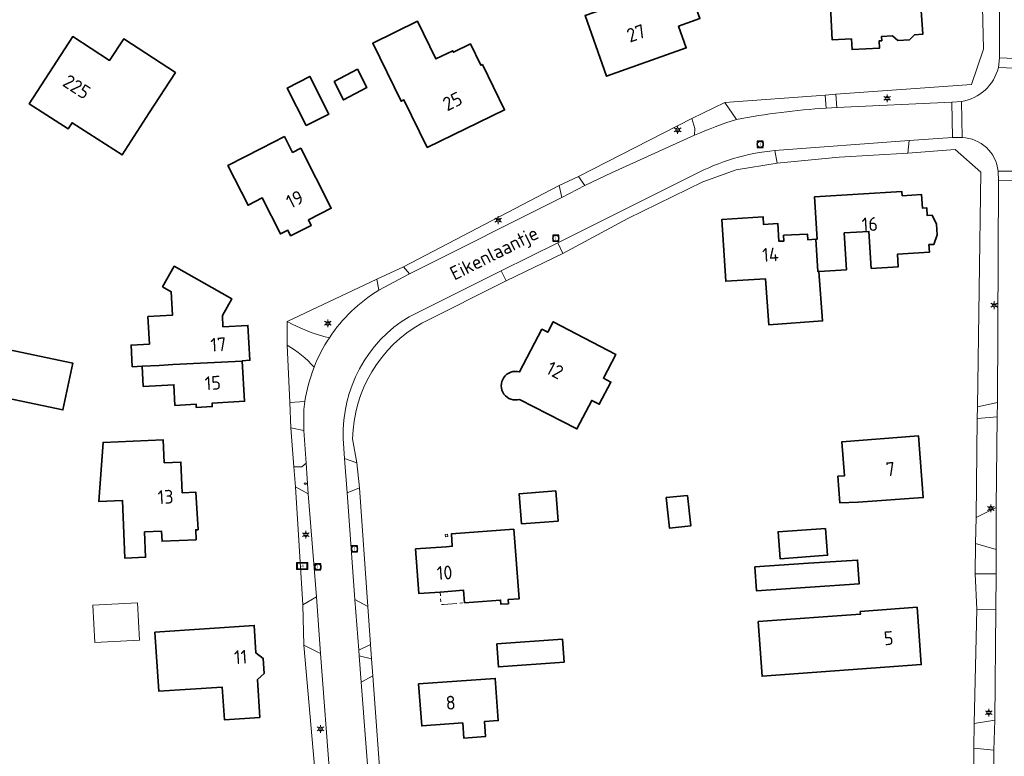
# Model space of a CAD drawing. Header units: metres. Extents: x 140853 to 145288, y 474558 to 480269.
# Tile 194 of 256: x 143084 to 143213, y 478761 to 478857. Entities that reach past the tile are written whole.
import ezdxf
from ezdxf.enums import TextEntityAlignment as Align

# ---------------------------------------------------------------- set-up
doc = ezdxf.new("R2010")
doc.units = ezdxf.units.M
doc.header["$MEASUREMENT"] = 0
doc.linetypes.add('AM-AS', pattern=[16, 10, -2, 2, -2])
for name, color, linetype, lineweight in [('B-WE-AM-AS_SPOOR_RAIL-G', 10, 'AM-AS', 18), ('B-WE-GR-GRAS_KRUIDENRIJK-G', 80, 'Continuous', 18), ('B-WE-IE-TERREINAFSCHEIDING_KUNSTMATIG_HEKWERK-G', 20, 'IE-TERREINAFSCHEIDING-KUNSTMATIG', 18), ('B-WE-KL-ET_LS_OV_LICHTMAST-S', 190, 'Continuous', 18), ('B-WE-KL-WATER_BRANDLEIDING_PUT-S', 150, 'Continuous', 18), ('B-WE-OG-BEBOUWING-G', 7, 'Continuous', 35), ('B-WE-OG-BEBOUWING_BIJGEBOUW-G', 7, 'Continuous', 18), ('B-WE-OG-BEBOUWING_HUISNUMMER-T18', 10, 'Continuous', 18), ('B-WE-OG-BEBOUWING_STRAATNAAM-T18', 10, 'Continuous', 18), ('B-WE-OG-TERREIN_ERF-G', 7, 'Continuous', 18), ('B-WE-RI-GWA_RIOOLPUT-S', 30, 'Continuous', 18), ('B-WE-RI-TERREINKAST-S', 7, 'Continuous', 18), ('B-WE-VH-ONVERHARD-G', 252, 'Continuous', 18), ('B-WE-VH-VERHARDING_ASFALT-G', 252, 'Continuous', 18), ('B-WE-VH-VERHARDING_BETONSTRAATSTEEN-G', 252, 'Continuous', 18), ('B-WE-VH-VERHARDING_HALFVERHARDING_GRIND-G', 252, 'Continuous', 18), ('B-WE-VH-VERHARDING_STRAATBAKSTEEN-G', 252, 'Continuous', 18)]:
    doc.layers.add(name, color=color, linetype=linetype, lineweight=lineweight)
doc.styles.add('NLCS-ISO', font='txt')
doc.linetypes.add('IE-TERREINAFSCHEIDING-KUNSTMATIG', pattern='A,4,[82,NLCS.shx,S=0.75,R=90,X=0,Y=0],4,-2', length=10)

# ---------------------------------------------------------------- blocks, each defined once
blk = doc.blocks.new('SRI-TERREINKAST-SO')
at = {"ltscale": 0.1}
h = blk.add_hatch(color=256, dxfattribs=at)
h.paths.add_polyline_path([(3.88, 2.14), (-3.37, 2.14), (-3.37, -2.37), (3.88, -2.37)])
h.paths.add_polyline_path([(3.38, 1.64), (-2.87, 1.64), (-2.87, -1.87), (3.38, -1.87)], flags=16)
at = {"flags": 128}
for points in [[(3.88, 2.14), (-3.37, 2.14), (-3.37, -2.37), (3.88, -2.37)], [(3.38, 1.64), (-2.87, 1.64), (-2.87, -1.87), (3.38, -1.87)]]:
    blk.add_lwpolyline(points, close=True, dxfattribs=at)
at = {"style": 'NLCS-ISO'}
blk.add_text('RI', height=1.8, dxfattribs=at).set_placement((-0.87, -0.96))
blk = doc.blocks.new('B-SIE-WEG_LICHTMAST-SO')
at = {"ltscale": 0.1}
for p, q in [((-1.1, 0.63), (-2.19, 1.27)), ((0, 1.27), (0, 2.53)), ((1.1, 0.63), (2.19, 1.27)), ((-1.1, -0.63), (-2.19, -1.27)), ((0, -1.27), (0, -2.53)), ((1.1, -0.63), (2.19, -1.27))]:
    blk.add_line(p, q, dxfattribs=at)
at = {"flags": 128}
for points in [[(-1.16, 0.5), (1.16, 0.5)], [(-1.16, -0.5), (1.16, -0.5)]]:
    blk.add_lwpolyline(points, dxfattribs=at)
at = {"ltscale": 0.1}
blk.add_circle((0, 0), 1.27, dxfattribs=at)
at = {"style": 'NLCS-ISO'}
blk.add_attdef('TYPE', text='', height=1.8, dxfattribs=at).set_placement((0, 2.53), align=Align.BOTTOM_CENTER)
blk = doc.blocks.new('SRI-PUT_INSPECTIE-SO')
at = {"lineweight": -3, "flags": 128}
blk.add_lwpolyline([(-2, -2), (2, -2), (2, 2), (-2, 2)], close=True, dxfattribs=at)
at = {"lineweight": -3, "ltscale": 1.5}
blk.add_circle((0, 0), 2, dxfattribs=at)
at = {"ltscale": 0.1, "style": 'NLCS-ISO'}
blk.add_text('I', height=2.5, dxfattribs=at).set_placement((0, -0.01), align=Align.MIDDLE_CENTER)
blk = doc.blocks.new('SIE-WEG_STRAATPOT_BRANDKRAAN-SO')
blk.add_ellipse((0, 0), major_axis=(-0.729, 0), ratio=0.685994)
at = {"style": 'NLCS-ISO'}
blk.add_text('BR', height=0.4, dxfattribs=at).set_placement((-0.3, -0.15))

msp = doc.modelspace()

# ---------------------------------------------------------------- linework, layer by layer
at = {"layer": 'B-WE-AM-AS_SPOOR_RAIL-G', "ltscale": 0.2, "flags": 128}
msp.add_lwpolyline([(143142.037, 478780.701), (143141.9, 478782.321), (143138.832, 478782.091), (143138.939, 478780.762), (143138.964, 478780.453), (143139.273, 478780.478), (143142.037, 478780.701)], close=True, dxfattribs=at)
at = {"layer": 'B-WE-GR-GRAS_KRUIDENRIJK-G', "ltscale": 0.2, "flags": 128}
for points in [[(143190.517, 478847.094), (143190.643, 478845.367), (143205.668, 478846.091), (143206.926, 478846.176), (143206.926, 478846.176, 0.3059684), (143211.74, 478850.595), (143211.74, 478850.595), (143211.873, 478851.863), (143211.926, 478864.155), (143209.532, 478864.1), (143209.786, 478852.984), (143208.233, 478848.395), (143190.517, 478847.094)], [(143189.245, 478845.288), (143189.121, 478846.992), (143176.018, 478846.03), (143177.527, 478843.819), (143177.527, 478843.819, -0.03029), (143189.245, 478845.288)], [(143205.73, 478841.437), (143200.076, 478841.071), (143199.904, 478839.406), (143206.086, 478839.906), (143209.428, 478836.914), (143209.018, 478806.298), (143211.614, 478806.861), (143211.735, 478835.789), (143211.706, 478837.043), (143211.706, 478837.043, 0.3757683), (143206.993, 478841.442), (143206.993, 478841.442), (143205.73, 478841.437)], [(143172.054, 478836.602), (143154.21, 478827.721), (143154.847, 478826.316), (143163.352, 478830.875), (143173.144, 478835.648), (143177.515, 478837.247), (143182.865, 478838.093), (143182.561, 478839.744), (143182.561, 478839.744, 0.1004839), (143172.054, 478836.602)], [(143124.373, 478815.306, -0.1103005), (143130.815, 478821.502), (143130.815, 478821.502), (143130.573, 478822.953), (143118.856, 478817.422), (143118.856, 478817.422, 0.0677635), (143124.373, 478815.306)], [(143147.443, 478822.74), (143146.796, 478824.031), (143134.774, 478818.047), (143134.774, 478818.047, 0.2713267), (143126.178, 478802.146), (143126.178, 478802.146), (143126.327, 478799.554), (143127.96, 478798.966), (143127.396, 478802.1), (143127.396, 478802.1, -0.2655214), (143136.449, 478817.227), (143136.449, 478817.227), (143147.443, 478822.74)], [(143118.856, 478814.337), (143119.21, 478806.845), (143121.177, 478806.959), (143121.177, 478806.959, -0.0568466), (143122.366, 478811.442), (143122.366, 478811.442, 0.0879141), (143118.856, 478814.337)]]:
    msp.add_lwpolyline(points, format="xyb", close=True, dxfattribs=at)
for points in [[(143157.731, 478835.193), (143161.214, 478836.85), (143172.055, 478841.744), (143172.112, 478842.62), (143171.721, 478843.95), (143156.9, 478836.353), (143157.731, 478835.193)], [(143134.067, 478824.547), (143134.857, 478823.63), (143154.749, 478833.639), (143154.38, 478835.166), (143134.067, 478824.547)], [(143211.594, 478804.961), (143208.955, 478804.763), (143208.82, 478791.831), (143211.468, 478793.132), (143211.594, 478804.961)], [(143119.333, 478803.553), (143119.727, 478798.447), (143120.776, 478798.443), (143121.333, 478798.908), (143121.04, 478803.2), (143119.333, 478803.553)], [(143119.969, 478795.847), (143120.899, 478780.433), (143122.686, 478781.457), (143121.623, 478794.921), (143119.969, 478795.847)], [(143129.415, 478780.196), (143128.314, 478795.721), (143126.695, 478795.051), (143127.698, 478781.12), (143129.415, 478780.196)], [(143211.46, 478787.633), (143208.739, 478788.455), (143208.713, 478784.483), (143211.458, 478784.462), (143211.46, 478787.633)], [(143208.585, 478764.909), (143211.259, 478765.373), (143211.422, 478779.83), (143208.922, 478779.858), (143208.585, 478764.909)], [(143128.265, 478773.772), (143129.884, 478773.362), (143129.756, 478775.237), (143128.224, 478774.518), (143128.265, 478773.772)], [(143121.028, 478775.142), (143122.637, 478756.906), (143124.461, 478757.448), (143123.196, 478774.072), (143121.028, 478775.142)], [(143131.222, 478755.06), (143130.036, 478771.147), (143128.518, 478770.322), (143129.699, 478754.973), (143131.222, 478755.06)]]:
    msp.add_lwpolyline(points, close=True, dxfattribs=at)
at = {"layer": 'B-WE-IE-TERREINAFSCHEIDING_KUNSTMATIG_HEKWERK-G', "ltscale": 0.2, "flags": 128}
for points in [[(143209.532, 478864.1), (143209.786, 478852.984), (143208.233, 478848.395), (143190.517, 478847.094)], [(143176.018, 478846.03), (143171.721, 478843.95)], [(143189.121, 478846.992), (143176.018, 478846.03)], [(143190.517, 478847.094), (143189.121, 478846.992)], [(143171.721, 478843.95), (143156.9, 478836.353)], [(143209.018, 478806.298), (143209.428, 478836.914), (143206.086, 478839.906), (143199.904, 478839.406)], [(143154.847, 478826.316), (143163.352, 478830.875), (143173.144, 478835.648), (143177.515, 478837.247), (143182.865, 478838.093)], [(143154.38, 478835.166), (143134.067, 478824.547)], [(143130.573, 478822.953), (143118.856, 478817.422)], [(143147.443, 478822.74), (143136.449, 478817.227)], [(143118.856, 478814.337), (143119.21, 478806.845)], [(143119.333, 478803.553), (143119.727, 478798.447)], [(143208.82, 478791.831), (143208.955, 478804.763)], [(143127.396, 478802.1), (143127.96, 478798.966)], [(143119.969, 478795.847), (143120.899, 478780.433)], [(143128.314, 478795.721), (143129.415, 478780.196)], [(143208.713, 478784.483), (143208.739, 478788.455)], [(143208.585, 478764.909), (143208.922, 478779.858)], [(143121.028, 478775.142), (143122.637, 478756.906)], [(143131.222, 478755.06), (143130.036, 478771.147)]]:
    msp.add_lwpolyline(points, dxfattribs=at)
msp.add_lwpolyline([(143136.449, 478817.227, 0.2655214), (143127.396, 478802.1)], format="xyb", dxfattribs=at)
at = {"layer": 'B-WE-OG-BEBOUWING-G', "ltscale": 0.2, "flags": 128}
for points in [[(143169.973, 478855.991), (143172.762, 478856.987), (143171.584, 478860.283), (143172.573, 478860.636), (143169.906, 478868.103), (143161.996, 478865.278), (143163.56, 478860.899), (143164.765, 478861.329), (143165.233, 478860.02), (143157.761, 478857.374), (143160.568, 478849.446), (143170.974, 478853.163), (143169.973, 478855.991)], [(143137.156, 478840.129), (143147.247, 478845.056), (143144.352, 478850.987), (143144.154, 478850.891), (143142.798, 478853.667), (143140.578, 478852.583), (143140.482, 478852.781), (143138.289, 478851.711), (143135.889, 478856.626), (143130.03, 478853.765), (143133.734, 478846.181), (143134.111, 478846.365), (143137.156, 478840.129)], [(143104.278, 478849.941), (143097.507, 478854.333), (143095.678, 478851.514), (143090.877, 478854.638), (143085.173, 478845.87), (143090.263, 478842.595), (143090.78, 478843.392), (143094.027, 478841.286), (143097.29, 478839.17), (143100.849, 478844.656), (143104.278, 478849.941)], [(143128.028, 478850.362), (143125.004, 478848.761), (143126.213, 478846.361), (143129.285, 478847.988), (143128.028, 478850.362)], [(143121.354, 478843.015), (143124.315, 478844.518), (143121.824, 478849.422), (143118.864, 478847.919), (143121.354, 478843.015)], [(143115.47, 478840.026), (143111.111, 478837.813), (143113.75, 478832.615), (143115.605, 478833.557), (143117.985, 478828.866), (143118.954, 478829.335), (143119.316, 478828.621), (143122, 478829.984), (143121.637, 478830.698), (143124.619, 478832.212), (143120.639, 478840.049), (143119.56, 478839.502), (143118.51, 478841.57), (143115.47, 478840.026)], [(143187.911, 478828.162), (143188.166, 478823.95), (143188.311, 478823.959), (143191.895, 478824.175), (143191.603, 478828.997), (143194.838, 478829.192), (143195.129, 478824.361), (143198.663, 478824.574), (143198.564, 478826.211), (143202.74, 478826.463), (143202.677, 478827.461), (143203.328, 478827.5), (143203.742, 478828.736), (143203.666, 478830.157), (143203.089, 478831.323), (143202.438, 478831.283), (143202.376, 478832.281), (143201.827, 478832.248), (143201.719, 478834.004), (143199.184, 478833.849), (143199.15, 478834.398), (143187.723, 478833.699), (143188.057, 478828.17), (143187.911, 478828.162)], [(143188.311, 478823.959), (143188.166, 478823.95), (143187.911, 478828.162), (143186.849, 478828.104), (143186.808, 478828.853), (143183.693, 478828.681), (143183.734, 478827.933), (143183.085, 478827.897), (143182.941, 478830.223), (143181.064, 478830.107), (143181.002, 478831.116), (143175.634, 478830.762), (143176.135, 478822.678), (143181.312, 478822.999), (143181.749, 478816.994), (143188.78, 478817.506), (143188.311, 478823.959)], [(143103.924, 478811.791), (143112.991, 478812.261), (143112.988, 478812.311), (143113.996, 478812.367), (143113.741, 478816.919), (143110.476, 478816.736), (143110.394, 478818.194), (143111.633, 478820.377), (143104.109, 478824.645), (143102.589, 478821.966), (143103.729, 478821.319), (143103.9, 478818.254), (143100.666, 478818.073), (143100.867, 478814.479), (143098.471, 478814.344), (143098.63, 478811.507), (143099.93, 478811.58), (143102.127, 478811.696), (143103.924, 478811.791)], [(143077.371, 478814.828), (143076.453, 478816.319), (143071.61, 478822.026), (143067.843, 478819.687), (143070.016, 478814.721), (143069.908, 478814.741), (143069.832, 478814.418), (143069.391, 478814.284), (143068.983, 478812.531), (143069.32, 478812.217), (143069.25, 478811.915), (143069.357, 478811.89), (143065.179, 478808.335), (143067.538, 478804.611), (143074.143, 478807.542), (143076.002, 478808.719), (143089.569, 478805.874), (143090.854, 478812.001), (143077.371, 478814.828)], [(143102.127, 478811.696), (143099.93, 478811.58), (143100.068, 478808.954), (143104.063, 478809.164), (143104.204, 478806.478), (143106.955, 478806.638), (143106.98, 478806.199), (143109.077, 478806.32), (143109.051, 478806.759), (143113.294, 478807.004), (143112.991, 478812.261), (143103.924, 478811.791), (143102.127, 478811.696)], [(143193.429, 478793.853), (143201.924, 478794.437), (143201.323, 478802.475), (143191.316, 478801.727), (143191.648, 478797.289), (143190.79, 478797.225), (143191.052, 478793.725), (143193.429, 478793.853)], [(143102.792, 478798.978), (143102.663, 478801.975), (143094.81, 478801.636), (143094.262, 478793.935), (143097.339, 478794.068), (143097.665, 478786.515), (143100.372, 478786.632), (143100.23, 478789.939), (143102.467, 478790.035), (143102.524, 478788.736), (143106.969, 478788.928), (143106.913, 478790.227), (143107.223, 478790.241), (143106.952, 478795.121), (143105.154, 478795.042), (143104.98, 478799.072), (143102.792, 478798.978)], [(143153.934, 478795.297), (143149.158, 478794.936), (143149.465, 478791.006), (143154.231, 478791.363), (143153.934, 478795.297)], [(143171.145, 478794.715), (143168.36, 478794.426), (143168.773, 478790.447), (143171.558, 478790.737), (143171.145, 478794.715)], [(143148.482, 478790.296), (143140.305, 478789.683), (143140.425, 478788.077), (143139.628, 478788.017), (143135.639, 478787.718), (143136.076, 478781.885), (143138.832, 478782.091), (143141.9, 478782.321), (143142.037, 478780.701), (143146.739, 478781.051), (143146.778, 478780.503), (143147.756, 478780.574), (143147.717, 478781.112), (143149.163, 478781.217), (143148.482, 478790.296)], [(143189.178, 478790.413), (143182.975, 478789.965), (143183.228, 478786.454), (143189.432, 478786.902), (143189.178, 478790.413)], [(143186.942, 478785.85), (143179.937, 478785.387), (143180.143, 478782.274), (143187.147, 478782.747), (143193.563, 478783.171), (143193.358, 478786.274), (143186.942, 478785.85)], [(143193.69, 478779.571), (143193.717, 478779.202), (143180.371, 478778.243), (143180.885, 478771.102), (143201.67, 478772.613), (143201.131, 478780.106), (143193.69, 478779.571)], [(143101.589, 478776.873), (143102.107, 478769.141), (143110.369, 478769.694), (143110.656, 478765.414), (143115.273, 478765.726), (143114.978, 478770.669), (143115.838, 478771.461), (143115.736, 478773.435), (143114.771, 478774.141), (143114.556, 478777.742), (143101.589, 478776.873)], [(143146.225, 478775.32), (143146.444, 478772.308), (143155.022, 478772.93), (143154.803, 478775.942), (143146.225, 478775.32)], [(143136.027, 478770.098), (143136.425, 478764.612), (143141.781, 478765.001), (143141.925, 478763.016), (143144.757, 478763.222), (143144.615, 478765.187), (143146.43, 478765.318), (143146.03, 478770.824), (143136.027, 478770.098)]]:
    msp.add_lwpolyline(points, close=True, dxfattribs=at)
msp.add_lwpolyline([(143189.811, 478858.507), (143190.042, 478854.198), (143192.559, 478854.335), (143192.634, 478852.947), (143196.233, 478853.142), (143196.182, 478854.081), (143196.511, 478854.099), (143196.481, 478854.658), (143197.932, 478854.728), (143198.623, 478854.12), (143200.129, 478854.2), (143200.786, 478854.875), (143201.864, 478854.946), (143201.62, 478858.64)], dxfattribs=at)
msp.add_lwpolyline([(143149.216, 478807.258), (143156.693, 478803.409), (143158.637, 478807.131), (143159.621, 478806.618), (143161.14, 478809.525), (143160.156, 478810.039), (143161.771, 478813.132), (143153.608, 478817.396), (143152.89, 478816.022), (143152.119, 478816.425), (143149.203, 478810.84), (143149.203, 478810.84, 1.3364049), (143149.216, 478807.258)], format="xyb", close=True, dxfattribs=at)
at = {"layer": 'B-WE-OG-BEBOUWING_BIJGEBOUW-G', "ltscale": 0.2, "flags": 128}
msp.add_lwpolyline([(143099.301, 478780.69), (143093.478, 478780.387), (143093.733, 478775.503), (143099.555, 478775.806), (143099.301, 478780.69)], close=True, dxfattribs=at)
at = {"layer": 'B-WE-OG-TERREIN_ERF-G', "ltscale": 0.2, "flags": 128}
for points in [[(143165.233, 478860.02), (143164.765, 478861.329), (143163.56, 478860.899), (143161.996, 478865.278), (143169.906, 478868.103), (143172.573, 478860.636), (143171.584, 478860.283), (143172.762, 478856.987), (143169.973, 478855.991), (143170.974, 478853.163), (143160.568, 478849.446), (143157.761, 478857.374), (143165.233, 478860.02)], [(143137.156, 478840.129), (143134.111, 478846.365), (143133.734, 478846.181), (143130.03, 478853.765), (143135.889, 478856.626), (143138.289, 478851.711), (143140.482, 478852.781), (143140.578, 478852.583), (143142.798, 478853.667), (143144.154, 478850.891), (143144.352, 478850.987), (143147.247, 478845.056), (143137.156, 478840.129)], [(143094.027, 478841.286), (143090.78, 478843.392), (143090.263, 478842.595), (143085.173, 478845.87), (143090.877, 478854.638), (143095.678, 478851.514), (143097.507, 478854.333), (143104.278, 478849.941), (143100.849, 478844.656), (143097.29, 478839.17), (143094.027, 478841.286)], [(143128.028, 478850.362), (143129.285, 478847.988), (143126.213, 478846.361), (143125.004, 478848.761), (143128.028, 478850.362)], [(143121.354, 478843.015), (143118.864, 478847.919), (143121.824, 478849.422), (143124.315, 478844.518), (143121.354, 478843.015)], [(143115.47, 478840.026), (143118.51, 478841.57), (143119.56, 478839.502), (143120.639, 478840.049), (143124.619, 478832.212), (143121.637, 478830.698), (143122, 478829.984), (143119.316, 478828.621), (143118.954, 478829.335), (143117.985, 478828.866), (143115.605, 478833.557), (143113.75, 478832.615), (143111.111, 478837.813), (143115.47, 478840.026)], [(143188.311, 478823.959), (143188.78, 478817.506), (143181.749, 478816.994), (143181.312, 478822.999), (143176.135, 478822.678), (143175.634, 478830.762), (143181.002, 478831.116), (143181.064, 478830.107), (143182.941, 478830.223), (143183.085, 478827.897), (143183.734, 478827.933), (143183.693, 478828.681), (143186.808, 478828.853), (143186.849, 478828.104), (143187.911, 478828.162), (143188.057, 478828.17), (143187.723, 478833.699), (143199.15, 478834.398), (143199.184, 478833.849), (143201.719, 478834.004), (143201.827, 478832.248), (143202.376, 478832.281), (143202.438, 478831.283), (143203.089, 478831.323), (143203.666, 478830.157), (143203.742, 478828.736), (143203.328, 478827.5), (143202.677, 478827.461), (143202.74, 478826.463), (143198.564, 478826.211), (143198.663, 478824.574), (143195.129, 478824.361), (143194.838, 478829.192), (143191.603, 478828.997), (143191.895, 478824.175), (143188.311, 478823.959)], [(143112.991, 478812.261), (143113.294, 478807.004), (143109.051, 478806.759), (143109.077, 478806.32), (143106.98, 478806.199), (143106.955, 478806.638), (143104.204, 478806.478), (143104.063, 478809.164), (143100.068, 478808.954), (143099.93, 478811.58), (143098.63, 478811.507), (143098.471, 478814.344), (143100.867, 478814.479), (143100.666, 478818.073), (143103.9, 478818.254), (143103.729, 478821.319), (143102.589, 478821.966), (143104.109, 478824.645), (143111.633, 478820.377), (143110.394, 478818.194), (143110.476, 478816.736), (143113.741, 478816.919), (143113.996, 478812.367), (143112.988, 478812.311), (143112.991, 478812.261)], [(143077.371, 478814.828), (143090.854, 478812.001), (143089.569, 478805.874), (143076.002, 478808.719), (143074.143, 478807.542), (143067.538, 478804.611), (143065.179, 478808.335), (143069.357, 478811.89), (143069.25, 478811.915), (143069.32, 478812.217), (143068.983, 478812.531), (143069.391, 478814.284), (143069.832, 478814.418), (143069.908, 478814.741), (143070.016, 478814.721), (143067.843, 478819.687), (143071.61, 478822.026), (143076.453, 478816.319), (143077.371, 478814.828)], [(143193.429, 478793.853), (143191.052, 478793.725), (143190.79, 478797.225), (143191.648, 478797.289), (143191.316, 478801.727), (143201.323, 478802.475), (143201.924, 478794.437), (143193.429, 478793.853)], [(143102.792, 478798.978), (143104.98, 478799.072), (143105.154, 478795.042), (143106.952, 478795.121), (143107.223, 478790.241), (143106.913, 478790.227), (143106.969, 478788.928), (143102.524, 478788.736), (143102.467, 478790.035), (143100.23, 478789.939), (143100.372, 478786.632), (143097.665, 478786.515), (143097.339, 478794.068), (143094.262, 478793.935), (143094.81, 478801.636), (143102.663, 478801.975), (143102.792, 478798.978)], [(143149.465, 478791.006), (143149.158, 478794.936), (143153.934, 478795.297), (143154.231, 478791.363), (143149.465, 478791.006)], [(143171.145, 478794.715), (143171.558, 478790.737), (143168.773, 478790.447), (143168.36, 478794.426), (143171.145, 478794.715)], [(143140.305, 478789.683), (143148.482, 478790.296), (143149.163, 478781.217), (143147.717, 478781.112), (143147.756, 478780.574), (143146.778, 478780.503), (143146.739, 478781.051), (143142.037, 478780.701), (143141.9, 478782.321), (143138.832, 478782.091), (143136.076, 478781.885), (143135.639, 478787.718), (143139.628, 478788.017), (143140.425, 478788.077), (143140.305, 478789.683)], [(143139.53, 478789.314), (143139.507, 478789.623), (143139.816, 478789.646), (143139.84, 478789.337), (143139.53, 478789.314)], [(143189.178, 478790.413), (143189.432, 478786.902), (143183.228, 478786.454), (143182.975, 478789.965), (143189.178, 478790.413)], [(143186.942, 478785.85), (143193.358, 478786.274), (143193.563, 478783.171), (143187.147, 478782.747), (143180.143, 478782.274), (143179.937, 478785.387), (143186.942, 478785.85)], [(143193.69, 478779.571), (143201.131, 478780.106), (143201.67, 478772.613), (143180.885, 478771.102), (143180.371, 478778.243), (143193.717, 478779.202), (143193.69, 478779.571)], [(143101.589, 478776.873), (143114.556, 478777.742), (143114.771, 478774.141), (143115.736, 478773.435), (143115.838, 478771.461), (143114.978, 478770.669), (143115.273, 478765.726), (143110.656, 478765.414), (143110.369, 478769.694), (143102.107, 478769.141), (143101.589, 478776.873)], [(143146.225, 478775.32), (143154.803, 478775.942), (143155.022, 478772.93), (143146.444, 478772.308), (143146.225, 478775.32)], [(143136.027, 478770.098), (143146.03, 478770.824), (143146.43, 478765.318), (143144.615, 478765.187), (143144.757, 478763.222), (143141.925, 478763.016), (143141.781, 478765.001), (143136.425, 478764.612), (143136.027, 478770.098)]]:
    msp.add_lwpolyline(points, close=True, dxfattribs=at)
for points in [[(143122.637, 478756.906), (143121.028, 478775.142), (143120.899, 478780.433), (143119.969, 478795.847), (143119.727, 478798.447), (143119.333, 478803.553), (143119.21, 478806.845), (143118.856, 478814.337), (143118.856, 478817.422), (143130.573, 478822.953), (143134.067, 478824.547), (143154.38, 478835.166), (143156.9, 478836.353), (143171.721, 478843.95), (143176.018, 478846.03), (143189.121, 478846.992), (143190.517, 478847.094), (143208.233, 478848.395), (143209.786, 478852.984), (143209.532, 478864.1)], [(143201.62, 478858.64), (143201.864, 478854.946), (143200.786, 478854.875), (143200.129, 478854.2), (143198.623, 478854.12), (143197.932, 478854.728), (143196.481, 478854.658), (143196.511, 478854.099), (143196.182, 478854.081), (143196.233, 478853.142), (143192.634, 478852.947), (143192.559, 478854.335), (143190.042, 478854.198), (143189.811, 478858.507)], [(143149.203, 478810.84), (143152.119, 478816.425), (143152.89, 478816.022), (143153.608, 478817.396), (143161.771, 478813.132), (143160.156, 478810.039), (143161.14, 478809.525), (143159.621, 478806.618), (143158.637, 478807.131), (143156.693, 478803.409), (143149.216, 478807.258)]]:
    msp.add_lwpolyline(points, dxfattribs=at)
for points in [[(143208.474, 478753.77), (143208.553, 478761.694), (143208.585, 478764.909), (143208.922, 478779.858), (143208.713, 478784.483), (143208.739, 478788.455), (143208.82, 478791.831), (143208.955, 478804.763), (143209.018, 478806.298), (143209.428, 478836.914), (143206.086, 478839.906), (143199.904, 478839.406), (143190.938, 478838.899), (143182.865, 478838.093), (143177.515, 478837.247), (143173.144, 478835.648), (143163.352, 478830.875), (143154.847, 478826.316), (143147.443, 478822.74), (143136.449, 478817.227), (143136.449, 478817.227, 0.2655214), (143127.396, 478802.1), (143127.396, 478802.1), (143127.96, 478798.966), (143128.314, 478795.721), (143129.415, 478780.196), (143129.756, 478775.237), (143129.884, 478773.362), (143129.884, 478773.362), (143130.036, 478771.147), (143131.222, 478755.06)], [(143149.216, 478807.258, -1.3364049), (143149.203, 478810.84)]]:
    msp.add_lwpolyline(points, format="xyb", dxfattribs=at)
at = {"layer": 'B-WE-VH-ONVERHARD-G', "ltscale": 0.2, "flags": 128}
for points in [[(143209.018, 478806.298), (143208.955, 478804.763), (143211.594, 478804.961), (143211.614, 478806.861), (143209.018, 478806.298)], [(143208.739, 478788.455), (143211.46, 478787.633), (143211.468, 478793.132), (143208.82, 478791.831), (143208.739, 478788.455)]]:
    msp.add_lwpolyline(points, close=True, dxfattribs=at)
at = {"layer": 'B-WE-VH-VERHARDING_ASFALT-G', "ltscale": 0.2, "flags": 128}
msp.add_lwpolyline([(143216.843, 478851.655), (143216.82, 478870.78), (143216.964, 478875.169), (143217.219, 478919.187), (143212.643, 478919.152), (143212.508, 478906.846), (143212.481, 478904.351), (143212.481, 478904.351, -0.4754424), (143209.669, 478901.89), (143209.669, 478901.89), (143209.741, 478898.071), (143212.276, 478897.108), (143211.934, 478869.255), (143211.926, 478864.155), (143211.873, 478851.863), (143216.843, 478851.655)], format="xyb", close=True, dxfattribs=at)
msp.add_lwpolyline([(143129.699, 478754.973), (143128.518, 478770.322), (143128.265, 478773.772), (143128.224, 478774.518), (143127.698, 478781.12), (143126.695, 478795.051), (143126.327, 478799.554), (143126.178, 478802.146), (143126.178, 478802.146, -0.2713267), (143134.774, 478818.047), (143134.774, 478818.047), (143146.796, 478824.031), (143146.796, 478824.031), (143154.21, 478827.721), (143172.054, 478836.602), (143172.054, 478836.602, -0.1004839), (143182.561, 478839.744), (143182.561, 478839.744), (143200.076, 478841.071), (143205.73, 478841.437), (143205.668, 478846.091), (143190.643, 478845.367), (143189.245, 478845.288), (143189.245, 478845.288, 0.03029), (143177.527, 478843.819), (143177.527, 478843.819, 0.0276399), (143172.055, 478841.744), (143172.055, 478841.744), (143161.214, 478836.85), (143157.731, 478835.193), (143154.749, 478833.639), (143134.857, 478823.63), (143130.815, 478821.502), (143130.815, 478821.502, 0.1103005), (143124.373, 478815.306), (143124.373, 478815.306, 0.0530031), (143122.366, 478811.442), (143122.366, 478811.442, 0.0568466), (143121.177, 478806.959), (143121.177, 478806.959), (143121.052, 478805.932), (143121.04, 478803.2), (143121.333, 478798.908), (143121.623, 478794.921), (143122.686, 478781.457), (143123.196, 478774.072), (143124.461, 478757.448)], format="xyb", dxfattribs=at)
msp.add_lwpolyline([(143215.853, 478759.734), (143216.038, 478767.954), (143216.065, 478772.886), (143216.328, 478794.044), (143216.35, 478796.637), (143216.401, 478799.632), (143216.419, 478802.522), (143216.572, 478835.823), (143211.735, 478835.789), (143211.614, 478806.861), (143211.594, 478804.961), (143211.468, 478793.132), (143211.46, 478787.633), (143211.458, 478784.462), (143211.422, 478779.83), (143211.259, 478765.373), (143211.162, 478761.43), (143211.095, 478753.77)], dxfattribs=at)
at = {"layer": 'B-WE-VH-VERHARDING_BETONSTRAATSTEEN-G', "ltscale": 0.2, "flags": 128}
for points in [[(143211.873, 478851.863), (143211.74, 478850.595), (143216.9, 478850.396), (143216.843, 478851.655), (143211.873, 478851.863)], [(143206.993, 478841.442), (143206.926, 478846.176), (143205.668, 478846.091), (143205.73, 478841.437), (143206.993, 478841.442)], [(143216.602, 478837.065), (143211.706, 478837.043), (143211.735, 478835.789), (143216.572, 478835.823), (143216.602, 478837.065)]]:
    msp.add_lwpolyline(points, close=True, dxfattribs=at)
msp.add_lwpolyline([(143206.926, 478846.176), (143206.993, 478841.442), (143206.993, 478841.442, -0.3757683), (143211.706, 478837.043), (143211.706, 478837.043), (143216.602, 478837.065), (143216.602, 478837.065, -0.459791), (143221.54, 478840.043), (143221.54, 478840.043), (143222.83, 478844.764), (143220.808, 478845.452), (143220.808, 478845.452, -0.3163166), (143216.9, 478850.396), (143216.9, 478850.396), (143211.74, 478850.595), (143211.74, 478850.595, -0.3059684), (143206.926, 478846.176)], format="xyb", close=True, dxfattribs=at)
at = {"layer": 'B-WE-VH-VERHARDING_HALFVERHARDING_GRIND-G', "ltscale": 0.2, "flags": 128}
msp.add_lwpolyline([(143208.713, 478784.483), (143208.922, 478779.858), (143211.422, 478779.83), (143211.458, 478784.462), (143208.713, 478784.483)], close=True, dxfattribs=at)
at = {"layer": 'B-WE-VH-VERHARDING_STRAATBAKSTEEN-G', "ltscale": 0.2, "flags": 128}
for points in [[(143171.721, 478843.95), (143172.112, 478842.62), (143172.055, 478841.744), (143172.055, 478841.744, -0.0276399), (143177.527, 478843.819), (143177.527, 478843.819), (143176.018, 478846.03), (143171.721, 478843.95)], [(143118.856, 478817.422), (143118.856, 478814.337), (143118.856, 478814.337, -0.0879141), (143122.366, 478811.442), (143122.366, 478811.442, -0.0530031), (143124.373, 478815.306), (143124.373, 478815.306, -0.0677635), (143118.856, 478817.422)]]:
    msp.add_lwpolyline(points, format="xyb", close=True, dxfattribs=at)
for points in [[(143190.643, 478845.367), (143190.517, 478847.094), (143189.121, 478846.992), (143189.245, 478845.288), (143190.643, 478845.367)], [(143182.561, 478839.744), (143182.865, 478838.093), (143190.938, 478838.899), (143199.904, 478839.406), (143200.076, 478841.071), (143182.561, 478839.744)], [(143154.749, 478833.639), (143157.731, 478835.193), (143156.9, 478836.353), (143154.38, 478835.166), (143154.749, 478833.639)], [(143154.21, 478827.721), (143146.796, 478824.031), (143147.443, 478822.74), (143154.847, 478826.316), (143154.21, 478827.721)], [(143134.067, 478824.547), (143130.573, 478822.953), (143130.815, 478821.502), (143134.857, 478823.63), (143134.067, 478824.547)], [(143119.21, 478806.845), (143119.333, 478803.553), (143121.04, 478803.2), (143121.052, 478805.932), (143121.177, 478806.959), (143119.21, 478806.845)], [(143119.969, 478795.847), (143121.623, 478794.921), (143121.333, 478798.908), (143120.776, 478798.443), (143119.727, 478798.447), (143119.969, 478795.847)], [(143126.327, 478799.554), (143126.695, 478795.051), (143128.314, 478795.721), (143127.96, 478798.966), (143126.327, 478799.554)], [(143120.899, 478780.433), (143121.028, 478775.142), (143123.196, 478774.072), (143122.686, 478781.457), (143120.899, 478780.433)], [(143127.698, 478781.12), (143128.224, 478774.518), (143129.756, 478775.237), (143129.415, 478780.196), (143127.698, 478781.12)], [(143130.036, 478771.147), (143129.884, 478773.362), (143128.265, 478773.772), (143128.518, 478770.322), (143130.036, 478771.147)], [(143208.553, 478761.694), (143211.162, 478761.43), (143211.259, 478765.373), (143208.585, 478764.909), (143208.553, 478761.694)], [(143211.162, 478761.43), (143208.553, 478761.694), (143208.474, 478753.77), (143211.095, 478753.77), (143211.162, 478761.43)]]:
    msp.add_lwpolyline(points, close=True, dxfattribs=at)

# ---------------------------------------------------------------- block references
at = {"layer": 'B-WE-KL-ET_LS_OV_LICHTMAST-S', "xscale": 0.2, "yscale": 0.2, "zscale": 0.2}
for p in [(143197.215, 478846.571), (143169.855, 478842.447), (143146.433, 478830.663), (143211.186, 478819.562), (143124.179, 478817.202), (143210.76, 478793.014), (143121.299, 478789.587), (143210.487, 478766.34), (143123.211, 478764.222)]:
    msp.add_blockref('B-SIE-WEG_LICHTMAST-SO', p, dxfattribs=at)
at = {"layer": 'B-WE-KL-WATER_BRANDLEIDING_PUT-S', "xscale": 0.2, "yscale": 0.2, "zscale": 0.2}
msp.add_blockref('SIE-WEG_STRAATPOT_BRANDKRAAN-SO', (143121.231, 478796.254), dxfattribs=at)
at = {"layer": 'B-WE-RI-GWA_RIOOLPUT-S', "xscale": 0.2, "yscale": 0.2, "zscale": 0.2}
for p in [(143180.637, 478840.564), (143153.947, 478828.303), (143127.653, 478787.737), (143122.877, 478785.384)]:
    msp.add_blockref('SRI-PUT_INSPECTIE-SO', p, dxfattribs=at)
at = {"layer": 'B-WE-RI-TERREINKAST-S', "xscale": 0.2, "yscale": 0.2, "zscale": 0.2}
msp.add_blockref('SRI-TERREINKAST-SO', (143120.766, 478785.521), dxfattribs=at)

# ---------------------------------------------------------------- texts
at = {"layer": 'B-WE-OG-BEBOUWING_HUISNUMMER-T18', "style": 'NLCS-ISO'}
for s, rotation, p in [('27', 19.6, (143164.425, 478855.071)), ('225', 327, (143091.378, 478848.072)), ('25', 26, (143140.447, 478846.187)), ('19', 26.9, (143119.863, 478833.385)), ('16', 3.5, (143194.948, 478830.133)), ('14', 3.6, (143181.972, 478826.155)), ('17', 3.2, (143109.875, 478814.419)), ('12', 332.4, (143153.832, 478811.063)), ('15', 3.3, (143109.149, 478809.402)), ('7', 4.3, (143197.635, 478798.158)), ('13', 3.2, (143102.979, 478794.519)), ('10', 4, (143139.418, 478784.619)), ('5', 4.1, (143197.411, 478776.072)), ('11', 3.8, (143112.783, 478773.614)), ('8', 4.1, (143140.215, 478767.645))]:
    msp.add_text(s, height=1.8, rotation=rotation, dxfattribs=at).set_placement(p, align=Align.MIDDLE_CENTER)
at = {"layer": 'B-WE-OG-BEBOUWING_STRAATNAAM-T18', "style": 'NLCS-ISO'}
msp.add_text('Eikenlaantje', height=1.8, rotation=26.7, dxfattribs=at).set_placement((143145.886, 478826.362), align=Align.MIDDLE_CENTER)

doc.saveas('drawing.dxf')
